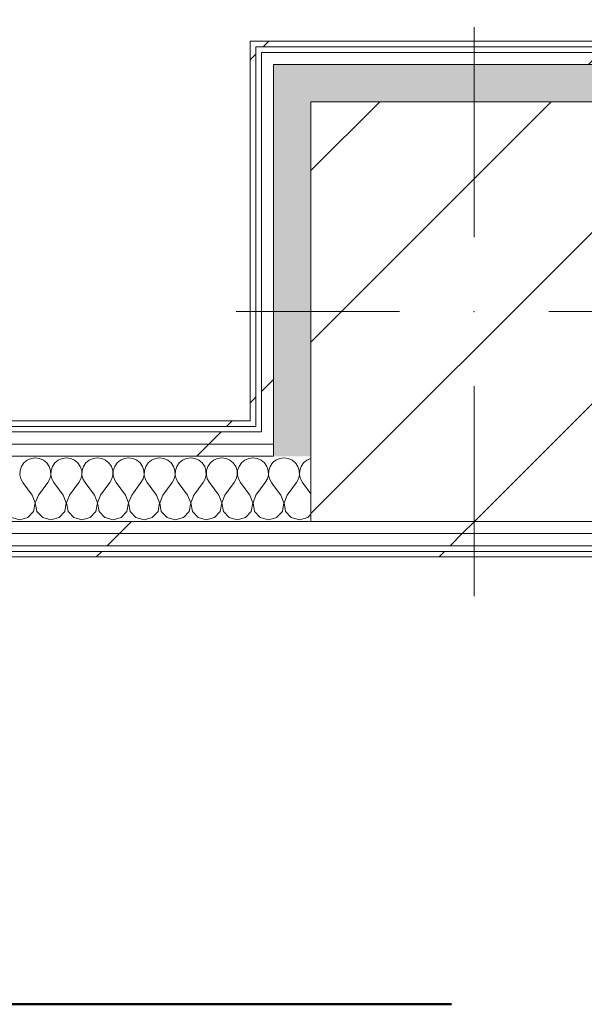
# Model space of a CAD drawing. Header units: millimetres. Extents: x -28277 to 305935, y -19284 to 4746.
# Tile 211 of 256: x 182148 to 182754, y -17757 to -16701. Entities that reach past the tile are written whole.
import ezdxf

# ---------------------------------------------------------------- set-up
doc = ezdxf.new("R2010")
doc.units = ezdxf.units.MM
doc.header["$MEASUREMENT"] = 0
doc.linetypes.add('Punto & Rayas', pattern=[1340.555525, 635, -352.777778, 0, -352.777747])
doc.linetypes.add('Wipeout_Contour', pattern=[1000, 0, -1000])
for name, color, linetype, lineweight, true_color in [('01_2D_Ambit_Pluma_Nº__242', 7, 'Continuous', 50, 0xfb0013), ('Nuevo_08_E_Envans secs_Pluma_Nº__102', 7, 'Continuous', 5, 0xcccccc), ('Nuevo_08_E_Envans secs_Pluma_Nº__171', 171, 'Continuous', 13, 0xaaaaff), ('Nuevo_08_E_Envans secs_Pluma_Nº__177', 7, 'Continuous', 15, 0xf7e046)]:
    doc.layers.add(name, color=color, linetype=linetype, lineweight=lineweight, true_color=true_color)
doc.layers.add('10_ESTR_Pilars', color=7, linetype='Continuous')
doc.layers.add('Nuevo_08_E_Envans secs', color=7, linetype='Continuous')
for name, color, linetype, lineweight in [('10_ESTR_Pilars_Pluma_Nº__20', 1, 'Continuous', 5), ('10_ESTR_Pilars_Pluma_Nº__28', 7, 'Continuous', 20), ('10_ESTR_Pilars_Pluma_Nº__42', 8, 'Continuous', 25), ('Nuevo_08_E_Envans secs_Pluma_Nº__1', 7, 'Continuous', 5)]:
    doc.layers.add(name, color=color, linetype=linetype, lineweight=lineweight)
pattern_1 = [(45, (184431.64, 0), (-367.696, 367.696), [390, -130]), (45, (184431.64, 367.7), (-367.696, 367.696), [390, -130])]

# ---------------------------------------------------------------- blocks, each defined once
blk = doc.blocks.new('*X340', base_point=(184431.6, 0))
at = {"layer": 'Nuevo_08_E_Envans secs_Pluma_Nº__102', "color": 254, "linetype": 'Continuous', "lineweight": 5, "true_color": 0xcccccc}
for p, q in [((182156.2, -17173.1), (182152.7, -17176.1)), ((182160.4, -17171.3), (182156.2, -17173.1)), ((182165, -17170.6), (182160.4, -17171.3)), ((182169.5, -17171.3), (182165, -17170.6)), ((182173.7, -17173.1), (182169.5, -17171.3)), ((182177.3, -17176.1), (182173.7, -17173.1)), ((182189.5, -17173.1), (182186, -17176.1)), ((182193.8, -17171.3), (182189.5, -17173.1)), ((182198.3, -17170.6), (182193.8, -17171.3)), ((182202.9, -17171.3), (182198.3, -17170.6)), ((182207.1, -17173.1), (182202.9, -17171.3)), ((182210.6, -17176.1), (182207.1, -17173.1)), ((182222.9, -17173.1), (182219.3, -17176.1)), ((182227.1, -17171.3), (182222.9, -17173.1)), ((182231.6, -17170.6), (182227.1, -17171.3)), ((182236.2, -17171.3), (182231.6, -17170.6)), ((182240.4, -17173.1), (182236.2, -17171.3)), ((182243.9, -17176.1), (182240.4, -17173.1)), ((182256.2, -17173.1), (182252.7, -17176.1)), ((182260.4, -17171.3), (182256.2, -17173.1)), ((182265, -17170.6), (182260.4, -17171.3)), ((182269.5, -17171.3), (182265, -17170.6)), ((182273.7, -17173.1), (182269.5, -17171.3)), ((182277.3, -17176.1), (182273.7, -17173.1)), ((182289.5, -17173.1), (182286, -17176.1)), ((182293.8, -17171.3), (182289.5, -17173.1)), ((182298.3, -17170.6), (182293.8, -17171.3)), ((182302.9, -17171.3), (182298.3, -17170.6)), ((182307.1, -17173.1), (182302.9, -17171.3)), ((182310.6, -17176.1), (182307.1, -17173.1)), ((182322.9, -17173.1), (182319.3, -17176.1)), ((182327.1, -17171.3), (182322.9, -17173.1)), ((182331.6, -17170.6), (182327.1, -17171.3)), ((182336.2, -17171.3), (182331.6, -17170.6)), ((182340.4, -17173.1), (182336.2, -17171.3)), ((182343.9, -17176.1), (182340.4, -17173.1)), ((182356.2, -17173.1), (182352.7, -17176.1)), ((182360.4, -17171.3), (182356.2, -17173.1)), ((182365, -17170.6), (182360.4, -17171.3)), ((182369.5, -17171.3), (182365, -17170.6)), ((182373.7, -17173.1), (182369.5, -17171.3)), ((182377.3, -17176.1), (182373.7, -17173.1)), ((182389.5, -17173.1), (182386, -17176.1)), ((182393.8, -17171.3), (182389.5, -17173.1)), ((182398.3, -17170.6), (182393.8, -17171.3)), ((182402.9, -17171.3), (182398.3, -17170.6)), ((182407.1, -17173.1), (182402.9, -17171.3)), ((182410.6, -17176.1), (182407.1, -17173.1)), ((182148.6, -17184.2), (182148.4, -17188.8)), ((182150.1, -17179.9), (182148.6, -17184.2)), ((182152.7, -17176.1), (182150.1, -17179.9)), ((182179.9, -17179.9), (182177.3, -17176.1)), ((182181.4, -17184.2), (182179.9, -17179.9)), ((182181.6, -17188.8), (182181.4, -17184.2)), ((182181.9, -17184.2), (182181.7, -17188.8)), ((182183.4, -17179.9), (182181.9, -17184.2)), ((182186, -17176.1), (182183.4, -17179.9)), ((182213.2, -17179.9), (182210.6, -17176.1)), ((182214.7, -17184.2), (182213.2, -17179.9)), ((182214.9, -17188.8), (182214.7, -17184.2)), ((182215.3, -17184.2), (182215, -17188.8)), ((182216.7, -17179.9), (182215.3, -17184.2)), ((182219.3, -17176.1), (182216.7, -17179.9)), ((182246.6, -17179.9), (182243.9, -17176.1)), ((182248, -17184.2), (182246.6, -17179.9)), ((182248.2, -17188.8), (182248, -17184.2)), ((182248.6, -17184.2), (182248.4, -17188.8)), ((182250.1, -17179.9), (182248.6, -17184.2)), ((182252.7, -17176.1), (182250.1, -17179.9)), ((182279.9, -17179.9), (182277.3, -17176.1)), ((182281.4, -17184.2), (182279.9, -17179.9)), ((182281.6, -17188.8), (182281.4, -17184.2)), ((182281.9, -17184.2), (182281.7, -17188.8)), ((182283.4, -17179.9), (182281.9, -17184.2)), ((182286, -17176.1), (182283.4, -17179.9)), ((182313.2, -17179.9), (182310.6, -17176.1)), ((182314.7, -17184.2), (182313.2, -17179.9)), ((182314.9, -17188.8), (182314.7, -17184.2)), ((182315.3, -17184.2), (182315, -17188.8)), ((182316.7, -17179.9), (182315.3, -17184.2)), ((182319.3, -17176.1), (182316.7, -17179.9)), ((182346.6, -17179.9), (182343.9, -17176.1)), ((182348, -17184.2), (182346.6, -17179.9)), ((182348.2, -17188.8), (182348, -17184.2)), ((182348.6, -17184.2), (182348.4, -17188.8)), ((182350.1, -17179.9), (182348.6, -17184.2)), ((182352.7, -17176.1), (182350.1, -17179.9)), ((182379.9, -17179.9), (182377.3, -17176.1)), ((182381.4, -17184.2), (182379.9, -17179.9)), ((182381.6, -17188.8), (182381.4, -17184.2)), ((182381.9, -17184.2), (182381.7, -17188.8)), ((182383.4, -17179.9), (182381.9, -17184.2)), ((182386, -17176.1), (182383.4, -17179.9)), ((182413.2, -17179.9), (182410.6, -17176.1)), ((182414.7, -17184.2), (182413.2, -17179.9)), ((182414.9, -17188.8), (182414.7, -17184.2)), ((182415.3, -17184.2), (182415, -17188.8)), ((182416.7, -17179.9), (182415.3, -17184.2)), ((182419.3, -17176.1), (182416.7, -17179.9)), ((182420.5, -17175.1), (182419.3, -17176.1)), ((182148.4, -17188.8), (182149.4, -17193.3)), ((182149.4, -17193.3), (182151.6, -17197.3)), ((182178.3, -17197.3), (182180.5, -17193.3)), ((182180.5, -17193.3), (182181.6, -17188.8)), ((182181.7, -17188.8), (182182.8, -17193.3)), ((182182.8, -17193.3), (182185, -17197.3)), ((182211.6, -17197.3), (182213.9, -17193.3)), ((182213.9, -17193.3), (182214.9, -17188.8)), ((182215, -17188.8), (182216.1, -17193.3)), ((182216.1, -17193.3), (182218.3, -17197.3)), ((182245, -17197.3), (182247.2, -17193.3)), ((182247.2, -17193.3), (182248.2, -17188.8)), ((182248.4, -17188.8), (182249.4, -17193.3)), ((182249.4, -17193.3), (182251.6, -17197.3)), ((182278.3, -17197.3), (182280.5, -17193.3)), ((182280.5, -17193.3), (182281.6, -17188.8)), ((182281.7, -17188.8), (182282.8, -17193.3)), ((182282.8, -17193.3), (182285, -17197.3)), ((182311.6, -17197.3), (182313.9, -17193.3)), ((182313.9, -17193.3), (182314.9, -17188.8)), ((182315, -17188.8), (182316.1, -17193.3)), ((182316.1, -17193.3), (182318.3, -17197.3)), ((182345, -17197.3), (182347.2, -17193.3)), ((182347.2, -17193.3), (182348.2, -17188.8)), ((182348.4, -17188.8), (182349.4, -17193.3)), ((182349.4, -17193.3), (182351.6, -17197.3)), ((182378.3, -17197.3), (182380.5, -17193.3)), ((182380.5, -17193.3), (182381.6, -17188.8)), ((182381.7, -17188.8), (182382.8, -17193.3)), ((182382.8, -17193.3), (182385, -17197.3)), ((182411.6, -17197.3), (182413.9, -17193.3)), ((182413.9, -17193.3), (182414.9, -17188.8)), ((182415, -17188.8), (182416.1, -17193.3)), ((182416.1, -17193.3), (182418.3, -17197.3)), ((182161.6, -17210.6), (182151.6, -17197.3)), ((182168.3, -17210.6), (182178.3, -17197.3)), ((182195, -17210.6), (182185, -17197.3)), ((182201.6, -17210.6), (182211.6, -17197.3)), ((182228.3, -17210.6), (182218.3, -17197.3)), ((182235, -17210.6), (182245, -17197.3)), ((182261.6, -17210.6), (182251.6, -17197.3)), ((182268.3, -17210.6), (182278.3, -17197.3)), ((182295, -17210.6), (182285, -17197.3)), ((182301.6, -17210.6), (182311.6, -17197.3)), ((182328.3, -17210.6), (182318.3, -17197.3)), ((182335, -17210.6), (182345, -17197.3)), ((182361.6, -17210.6), (182351.6, -17197.3)), ((182368.3, -17210.6), (182378.3, -17197.3)), ((182395, -17210.6), (182385, -17197.3)), ((182401.6, -17210.6), (182411.6, -17197.3)), ((182420.5, -17200.3), (182418.3, -17197.3)), ((182164.9, -17219.1), (182161.6, -17210.6)), ((182168.3, -17210.6), (182165, -17219.1)), ((182198.2, -17219.1), (182195, -17210.6)), ((182201.6, -17210.6), (182198.4, -17219.1)), ((182231.6, -17219.1), (182228.3, -17210.6)), ((182235, -17210.6), (182231.7, -17219.1)), ((182264.9, -17219.1), (182261.6, -17210.6)), ((182268.3, -17210.6), (182265, -17219.1)), ((182298.2, -17219.1), (182295, -17210.6)), ((182301.6, -17210.6), (182298.4, -17219.1)), ((182331.6, -17219.1), (182328.3, -17210.6)), ((182335, -17210.6), (182331.7, -17219.1)), ((182364.9, -17219.1), (182361.6, -17210.6)), ((182368.3, -17210.6), (182365, -17219.1)), ((182398.2, -17219.1), (182395, -17210.6)), ((182401.6, -17210.6), (182398.4, -17219.1)), ((182163.2, -17228.1), (182164.9, -17219.1)), ((182165, -17219.1), (182166.7, -17228.1)), ((182196.6, -17228.1), (182198.2, -17219.1)), ((182198.4, -17219.1), (182200.1, -17228.1)), ((182229.9, -17228.1), (182231.6, -17219.1)), ((182231.7, -17219.1), (182233.4, -17228.1)), ((182263.2, -17228.1), (182264.9, -17219.1)), ((182265, -17219.1), (182266.7, -17228.1)), ((182296.6, -17228.1), (182298.2, -17219.1)), ((182298.4, -17219.1), (182300.1, -17228.1)), ((182329.9, -17228.1), (182331.6, -17219.1)), ((182331.7, -17219.1), (182333.4, -17228.1)), ((182363.2, -17228.1), (182364.9, -17219.1)), ((182365, -17219.1), (182366.7, -17228.1)), ((182396.6, -17228.1), (182398.2, -17219.1)), ((182398.4, -17219.1), (182400.1, -17228.1)), ((182139.5, -17234.8), (182148.3, -17237.3)), ((182148.3, -17237.3), (182157.1, -17234.8)), ((182157.1, -17234.8), (182163.2, -17228.1)), ((182166.7, -17228.1), (182172.9, -17234.8)), ((182172.9, -17234.8), (182181.6, -17237.3)), ((182181.6, -17237.3), (182190.4, -17234.8)), ((182190.4, -17234.8), (182196.6, -17228.1)), ((182200.1, -17228.1), (182206.2, -17234.8)), ((182206.2, -17234.8), (182215, -17237.3)), ((182215, -17237.3), (182223.7, -17234.8)), ((182223.7, -17234.8), (182229.9, -17228.1)), ((182233.4, -17228.1), (182239.5, -17234.8)), ((182239.5, -17234.8), (182248.3, -17237.3)), ((182248.3, -17237.3), (182257.1, -17234.8)), ((182257.1, -17234.8), (182263.2, -17228.1)), ((182266.7, -17228.1), (182272.9, -17234.8)), ((182272.9, -17234.8), (182281.6, -17237.3)), ((182281.6, -17237.3), (182290.4, -17234.8)), ((182290.4, -17234.8), (182296.6, -17228.1)), ((182300.1, -17228.1), (182306.2, -17234.8)), ((182306.2, -17234.8), (182315, -17237.3)), ((182315, -17237.3), (182323.7, -17234.8)), ((182323.7, -17234.8), (182329.9, -17228.1)), ((182333.4, -17228.1), (182339.5, -17234.8)), ((182339.5, -17234.8), (182348.3, -17237.3)), ((182348.3, -17237.3), (182357.1, -17234.8)), ((182357.1, -17234.8), (182363.2, -17228.1)), ((182366.7, -17228.1), (182372.9, -17234.8)), ((182372.9, -17234.8), (182381.6, -17237.3)), ((182381.6, -17237.3), (182390.4, -17234.8)), ((182390.4, -17234.8), (182396.6, -17228.1)), ((182400.1, -17228.1), (182406.2, -17234.8)), ((182406.2, -17234.8), (182415, -17237.3)), ((182415, -17237.3), (182420.5, -17235.7))]:
    blk.add_line(p, q, dxfattribs=at)
blk = doc.blocks.new('*X341', base_point=(184431.6, 0))
at = {"layer": 'Nuevo_08_E_Envans secs_Pluma_Nº__102', "color": 254, "linetype": 'Continuous', "lineweight": 5, "true_color": 0xcccccc}
for p, q in [((182422.9, -17173.1), (182420.5, -17175.1)), ((182427.1, -17171.3), (182422.9, -17173.1)), ((182431.6, -17170.6), (182427.1, -17171.3)), ((182436.2, -17171.3), (182431.6, -17170.6)), ((182440.4, -17173.1), (182436.2, -17171.3)), ((182443.9, -17176.1), (182440.4, -17173.1)), ((182456.2, -17173.1), (182452.7, -17176.1)), ((182460.4, -17171.3), (182456.2, -17173.1)), ((182460.5, -17171.3), (182460.4, -17171.3)), ((182446.6, -17179.9), (182443.9, -17176.1)), ((182448, -17184.2), (182446.6, -17179.9)), ((182448.2, -17188.8), (182448, -17184.2)), ((182448.6, -17184.2), (182448.4, -17188.8)), ((182450.1, -17179.9), (182448.6, -17184.2)), ((182452.7, -17176.1), (182450.1, -17179.9)), ((182445, -17197.3), (182447.2, -17193.3)), ((182447.2, -17193.3), (182448.2, -17188.8)), ((182448.4, -17188.8), (182449.4, -17193.3)), ((182449.4, -17193.3), (182451.6, -17197.3)), ((182428.3, -17210.6), (182420.5, -17200.3)), ((182435, -17210.6), (182445, -17197.3)), ((182460.5, -17209.2), (182451.6, -17197.3)), ((182431.6, -17219.1), (182428.3, -17210.6)), ((182435, -17210.6), (182431.7, -17219.1)), ((182429.9, -17228.1), (182431.6, -17219.1)), ((182431.7, -17219.1), (182433.4, -17228.1)), ((182420.5, -17235.7), (182423.7, -17234.8)), ((182423.7, -17234.8), (182429.9, -17228.1)), ((182433.4, -17228.1), (182439.5, -17234.8)), ((182439.5, -17234.8), (182448.3, -17237.3)), ((182448.3, -17237.3), (182457.1, -17234.8)), ((182457.1, -17234.8), (182460.5, -17231))]:
    blk.add_line(p, q, dxfattribs=at)
blk = doc.blocks.new('Muro_119_7', base_point=(180646.7, -17277))
at = {"color": 254, "linetype": 'Wipeout_Contour', "lineweight": 0, "ltscale": 729732.174314}
blk.add_wipeout([(182395.5, -17131), (180857.7, -17131), (180857.7, -17137), (182395.5, -17137)], dxfattribs=at).dxf.layer = 'Nuevo_08_E_Envans secs'
at = {"color": 254, "linetype": 'Wipeout_Contour', "lineweight": 0, "ltscale": 735014.144263}
blk.add_wipeout([(180671.7, -17265), (185210.5, -17265), (185210.5, -17252), (180671.7, -17252)], dxfattribs=at).dxf.layer = 'Nuevo_08_E_Envans secs'
at = {"color": 254, "linetype": 'Wipeout_Contour', "lineweight": 0, "ltscale": 734982.143061}
blk.add_wipeout([(180652.7, -17277), (185210.5, -17277), (185210.5, -17271), (180652.7, -17271)], dxfattribs=at).dxf.layer = 'Nuevo_08_E_Envans secs'
at = {"layer": 'Nuevo_08_E_Envans secs_Pluma_Nº__171', "linetype": 'Continuous', "lineweight": 13, "true_color": 0xaaaaff}
h = blk.add_hatch(dxfattribs=at)
h.set_pattern_fill('Panellat_HPL_0007', color=161, style=0, pattern_type=2)
h.set_pattern_definition(pattern_1)
h.paths.add_polyline_path([(182395.5, -17131), (180857.7, -17131), (180857.7, -17137), (182395.5, -17137)])
h = blk.add_hatch(dxfattribs=at)
h.set_pattern_fill('Panellat_HPL_0007', color=161, style=0, pattern_type=2)
h.set_pattern_definition(pattern_1)
h.paths.add_polyline_path([(180652.7, -17277), (185210.5, -17277), (185210.5, -17271), (180652.7, -17271)])
at = {"layer": 'Nuevo_08_E_Envans secs_Pluma_Nº__177', "linetype": 'Continuous', "lineweight": 15, "true_color": 0xf7e046}
h = blk.add_hatch(dxfattribs=at)
h.set_pattern_fill('Panellat_HPL_0007', color=53, style=0, pattern_type=2)
h.set_pattern_definition(pattern_1)
h.paths.add_polyline_path([(180671.7, -17265), (185210.5, -17265), (185210.5, -17252), (180671.7, -17252)])
at = {"layer": 'Nuevo_08_E_Envans secs_Pluma_Nº__1', "color": 7, "linetype": 'Continuous', "lineweight": 5}
for p, q in [((180671.7, -17265), (185210.5, -17265)), ((180658.7, -17271), (185210.5, -17271))]:
    blk.add_line(p, q, dxfattribs=at)
at = {"layer": 'Nuevo_08_E_Envans secs_Pluma_Nº__1', "color": 7, "linetype": 'Continuous', "lineweight": 5, "flags": 128}
blk.add_lwpolyline([(180646.7, -17277), (185210.5, -17277)], dxfattribs=at)
at = {"color": 254, "linetype": 'Wipeout_Contour', "lineweight": 0, "ltscale": 732806.096407}
blk.add_wipeout([(182401.5, -17131), (182395.5, -17131), (182395.5, -17137), (182401.5, -17137)], dxfattribs=at).dxf.layer = 'Nuevo_08_E_Envans secs'
at = {"color": 254, "linetype": 'Wipeout_Contour', "lineweight": 0, "ltscale": 735035.14377}
blk.add_wipeout([(180684.7, -17252), (185210.5, -17252), (185210.5, -17239), (180684.7, -17239)], dxfattribs=at).dxf.layer = 'Nuevo_08_E_Envans secs'
at = {"layer": 'Nuevo_08_E_Envans secs_Pluma_Nº__171', "linetype": 'Continuous', "lineweight": 13, "true_color": 0xaaaaff}
h = blk.add_hatch(dxfattribs=at)
h.set_pattern_fill('Panellat_HPL_0007', color=161, style=0, pattern_type=2)
h.set_pattern_definition(pattern_1)
h.paths.add_polyline_path([(182401.5, -17131), (182395.5, -17131), (182395.5, -17137), (182401.5, -17137)])
at = {"layer": 'Nuevo_08_E_Envans secs_Pluma_Nº__177', "linetype": 'Continuous', "lineweight": 15, "true_color": 0xf7e046}
h = blk.add_hatch(dxfattribs=at)
h.set_pattern_fill('Panellat_HPL_0007', color=53, style=0, pattern_type=2)
h.set_pattern_definition(pattern_1)
h.paths.add_polyline_path([(180684.7, -17252), (185210.5, -17252), (185210.5, -17239), (180684.7, -17239)])
at = {"layer": 'Nuevo_08_E_Envans secs_Pluma_Nº__1', "color": 7, "linetype": 'Continuous', "lineweight": 5}
for p, q in [((182401.5, -17131), (182401.5, -17137)), ((180857.7, -17137), (182395.5, -17137)), ((182395.5, -17137), (182401.5, -17137)), ((180832.7, -17239), (182420.5, -17239)), ((182420.5, -17239), (182460.5, -17239)), ((180684.7, -17252), (185210.5, -17252))]:
    blk.add_line(p, q, dxfattribs=at)
at = {"layer": 'Nuevo_08_E_Envans secs_Pluma_Nº__1', "color": 7, "linetype": 'Continuous', "lineweight": 5, "flags": 128}
blk.add_lwpolyline([(182395.5, -17131), (180857.7, -17131)], dxfattribs=at)
at = {"layer": 'Nuevo_08_E_Envans secs', "color": 7, "lineweight": 20}
for name in ['*X340', '*X341']:
    blk.add_blockref(name, (184431.6, 0), dxfattribs=at)
at = {"color": 254, "linetype": 'Wipeout_Contour', "lineweight": 0, "ltscale": 729742.894306}
blk.add_wipeout([(182420.5, -17156), (180832.7, -17156), (180832.7, -17169), (182420.5, -17169)], dxfattribs=at).dxf.layer = 'Nuevo_08_E_Envans secs'
at = {"layer": 'Nuevo_08_E_Envans secs_Pluma_Nº__177', "linetype": 'Continuous', "lineweight": 15, "true_color": 0xf7e046}
h = blk.add_hatch(dxfattribs=at)
h.set_pattern_fill('Panellat_HPL_0007', color=53, style=0, pattern_type=2)
h.set_pattern_definition(pattern_1)
h.paths.add_polyline_path([(182420.5, -17156), (180832.7, -17156), (180832.7, -17169), (182420.5, -17169)])
at = {"layer": 'Nuevo_08_E_Envans secs_Pluma_Nº__1', "color": 7, "linetype": 'Continuous', "lineweight": 5}
blk.add_line((180832.7, -17169), (182420.5, -17169), dxfattribs=at)
at = {"color": 254, "linetype": 'Wipeout_Contour', "lineweight": 0, "ltscale": 729738.002201}
blk.add_wipeout([(182407.5, -17143), (180845.7, -17143), (180845.7, -17156), (182407.5, -17156)], dxfattribs=at).dxf.layer = 'Nuevo_08_E_Envans secs'
at = {"layer": 'Nuevo_08_E_Envans secs_Pluma_Nº__177', "linetype": 'Continuous', "lineweight": 15, "true_color": 0xf7e046}
h = blk.add_hatch(dxfattribs=at)
h.set_pattern_fill('Panellat_HPL_0007', color=53, style=0, pattern_type=2)
h.set_pattern_definition(pattern_1)
h.paths.add_polyline_path([(182407.5, -17143), (180845.7, -17143), (180845.7, -17156), (182407.5, -17156)])
at = {"layer": 'Nuevo_08_E_Envans secs_Pluma_Nº__1', "color": 7, "linetype": 'Continuous', "lineweight": 5}
blk.add_line((180851.7, -17143), (182401.5, -17143), dxfattribs=at)
at = {"color": 254, "linetype": 'Wipeout_Contour', "lineweight": 0, "ltscale": 732873.625727}
blk.add_wipeout([(182420.5, -17143), (182407.5, -17143), (182407.5, -17156), (182420.5, -17156)], dxfattribs=at).dxf.layer = 'Nuevo_08_E_Envans secs'
at = {"layer": 'Nuevo_08_E_Envans secs_Pluma_Nº__177', "linetype": 'Continuous', "lineweight": 15, "true_color": 0xf7e046}
h = blk.add_hatch(dxfattribs=at)
h.set_pattern_fill('Panellat_HPL_0007', color=53, style=0, pattern_type=2)
h.set_pattern_definition(pattern_1)
h.paths.add_polyline_path([(182420.5, -17143), (182407.5, -17143), (182407.5, -17156), (182420.5, -17156)])
at = {"layer": 'Nuevo_08_E_Envans secs_Pluma_Nº__1', "color": 7, "linetype": 'Continuous', "lineweight": 5}
for p, q in [((182401.5, -17143), (182407.5, -17143)), ((182407.5, -17137), (182407.5, -17143)), ((182420.5, -17143), (182420.5, -17156)), ((180845.7, -17156), (182407.5, -17156)), ((182407.5, -17156), (182420.5, -17156)), ((182420.5, -17156), (182420.5, -17169))]:
    blk.add_line(p, q, dxfattribs=at)
blk = doc.blocks.new('*X654', base_point=(184431.6, 0))
at = {"layer": 'Nuevo_08_E_Envans secs_Pluma_Nº__102', "linetype": 'Continuous', "lineweight": 5, "true_color": 0xcccccc}
blk.add_hatch(color=254, dxfattribs=at).paths.add_polyline_path([(182460.5, -16789), (182420.5, -16749), (182420.5, -16789)])
blk = doc.blocks.new('*X655', base_point=(184431.6, 0))
at = {"layer": 'Nuevo_08_E_Envans secs_Pluma_Nº__102', "linetype": 'Continuous', "lineweight": 5, "true_color": 0xcccccc}
blk.add_hatch(color=254, dxfattribs=at).paths.add_polyline_path([(182460.5, -16789), (182810.5, -16789), (182810.5, -16749), (182460.5, -16749)])
blk = doc.blocks.new('*X656', base_point=(184431.6, 0))
at = {"layer": 'Nuevo_08_E_Envans secs_Pluma_Nº__102', "linetype": 'Continuous', "lineweight": 5, "true_color": 0xcccccc}
blk.add_hatch(color=254, dxfattribs=at).paths.add_polyline_path([(182460.5, -16749), (182420.5, -16749), (182460.5, -16789)])
blk = doc.blocks.new('Muro_182_7', base_point=(182810.5, -16789))
at = {"color": 254, "linetype": 'Wipeout_Contour', "lineweight": 0, "ltscale": 549489.552731}
blk.add_wipeout([(182401.5, -16730), (182395.5, -16724), (182395.5, -16730)], dxfattribs=at).dxf.layer = 'Nuevo_08_E_Envans secs'
at = {"color": 254, "linetype": 'Wipeout_Contour', "lineweight": 0, "ltscale": 549536.941608}
blk.add_wipeout([(182420.5, -16749), (182407.5, -16736), (182407.5, -16749)], dxfattribs=at).dxf.layer = 'Nuevo_08_E_Envans secs'
at = {"layer": 'Nuevo_08_E_Envans secs_Pluma_Nº__171', "linetype": 'Continuous', "lineweight": 13, "true_color": 0xaaaaff}
h = blk.add_hatch(dxfattribs=at)
h.set_pattern_fill('Panellat_HPL_0007', color=161, style=0, pattern_type=2)
h.set_pattern_definition(pattern_1)
h.paths.add_polyline_path([(182401.5, -16730), (182395.5, -16724), (182395.5, -16730)])
at = {"layer": 'Nuevo_08_E_Envans secs_Pluma_Nº__177', "linetype": 'Continuous', "lineweight": 15, "true_color": 0xf7e046}
h = blk.add_hatch(dxfattribs=at)
h.set_pattern_fill('Panellat_HPL_0007', color=53, style=0, pattern_type=2)
h.set_pattern_definition(pattern_1)
h.paths.add_polyline_path([(182420.5, -16749), (182407.5, -16736), (182407.5, -16749)])
at = {"layer": 'Nuevo_08_E_Envans secs', "color": 7, "lineweight": 20}
blk.add_blockref('*X654', (184431.6, 0), dxfattribs=at)
at = {"color": 254, "linetype": 'Wipeout_Contour', "lineweight": 0, "ltscale": 733599.679299}
blk.add_wipeout([(182401.5, -16730), (182869.5, -16730), (182869.5, -16724), (182401.5, -16724)], dxfattribs=at).dxf.layer = 'Nuevo_08_E_Envans secs'
at = {"color": 254, "linetype": 'Wipeout_Contour', "lineweight": 0, "ltscale": 733605.336181}
blk.add_wipeout([(182420.5, -16749), (182850.5, -16749), (182850.5, -16736), (182420.5, -16736)], dxfattribs=at).dxf.layer = 'Nuevo_08_E_Envans secs'
at = {"layer": 'Nuevo_08_E_Envans secs_Pluma_Nº__171', "linetype": 'Continuous', "lineweight": 13, "true_color": 0xaaaaff}
h = blk.add_hatch(dxfattribs=at)
h.set_pattern_fill('Panellat_HPL_0007', color=161, style=0, pattern_type=2)
h.set_pattern_definition(pattern_1)
h.paths.add_polyline_path([(182401.5, -16730), (182869.5, -16730), (182869.5, -16724), (182401.5, -16724)])
at = {"layer": 'Nuevo_08_E_Envans secs_Pluma_Nº__177', "linetype": 'Continuous', "lineweight": 15, "true_color": 0xf7e046}
h = blk.add_hatch(dxfattribs=at)
h.set_pattern_fill('Panellat_HPL_0007', color=53, style=0, pattern_type=2)
h.set_pattern_definition(pattern_1)
h.paths.add_polyline_path([(182420.5, -16749), (182850.5, -16749), (182850.5, -16736), (182420.5, -16736)])
at = {"layer": 'Nuevo_08_E_Envans secs_Pluma_Nº__1', "color": 7, "linetype": 'Continuous', "lineweight": 5}
for p, q in [((182863.5, -16730), (182407.5, -16730)), ((182869.5, -16730), (182863.5, -16730)), ((182863.5, -16736), (182850.5, -16736)), ((182810.5, -16749), (182460.5, -16749)), ((182850.5, -16749), (182810.5, -16749))]:
    blk.add_line(p, q, dxfattribs=at)
at = {"layer": 'Nuevo_08_E_Envans secs', "color": 7, "lineweight": 20}
blk.add_blockref('*X655', (184431.6, 0), dxfattribs=at)
at = {"color": 254, "linetype": 'Wipeout_Contour', "lineweight": 0, "ltscale": 549493.892581}
blk.add_wipeout([(182401.5, -16724), (182395.5, -16724), (182401.5, -16730)], dxfattribs=at).dxf.layer = 'Nuevo_08_E_Envans secs'
at = {"color": 254, "linetype": 'Wipeout_Contour', "lineweight": 0, "ltscale": 549547.611799}
blk.add_wipeout([(182420.5, -16736), (182407.5, -16736), (182420.5, -16749)], dxfattribs=at).dxf.layer = 'Nuevo_08_E_Envans secs'
at = {"layer": 'Nuevo_08_E_Envans secs_Pluma_Nº__171', "linetype": 'Continuous', "lineweight": 13, "true_color": 0xaaaaff}
h = blk.add_hatch(dxfattribs=at)
h.set_pattern_fill('Panellat_HPL_0007', color=161, style=0, pattern_type=2)
h.set_pattern_definition(pattern_1)
h.paths.add_polyline_path([(182401.5, -16724), (182395.5, -16724), (182401.5, -16730)])
at = {"layer": 'Nuevo_08_E_Envans secs_Pluma_Nº__177', "linetype": 'Continuous', "lineweight": 15, "true_color": 0xf7e046}
h = blk.add_hatch(dxfattribs=at)
h.set_pattern_fill('Panellat_HPL_0007', color=53, style=0, pattern_type=2)
h.set_pattern_definition(pattern_1)
h.paths.add_polyline_path([(182420.5, -16736), (182407.5, -16736), (182420.5, -16749)])
at = {"layer": 'Nuevo_08_E_Envans secs_Pluma_Nº__1', "color": 7, "linetype": 'Continuous', "lineweight": 5}
for p, q in [((182401.5, -16730), (182401.5, -16736)), ((182407.5, -16730), (182401.5, -16730)), ((182407.5, -16736), (182407.5, -16749)), ((182420.5, -16736), (182407.5, -16736)), ((182850.5, -16736), (182420.5, -16736)), ((182420.5, -16749), (182420.5, -16789)), ((182460.5, -16749), (182420.5, -16749))]:
    blk.add_line(p, q, dxfattribs=at)
at = {"layer": 'Nuevo_08_E_Envans secs_Pluma_Nº__1', "color": 7, "linetype": 'Continuous', "lineweight": 5, "flags": 128}
for points in [[(182395.5, -16724), (182395.5, -16730)], [(182869.5, -16724), (182395.5, -16724)]]:
    blk.add_lwpolyline(points, dxfattribs=at)
at = {"layer": 'Nuevo_08_E_Envans secs', "color": 7, "lineweight": 20}
blk.add_blockref('*X656', (184431.6, 0), dxfattribs=at)
blk = doc.blocks.new('*X658', base_point=(184431.6, 0))
at = {"layer": 'Nuevo_08_E_Envans secs_Pluma_Nº__102', "linetype": 'Continuous', "lineweight": 5, "true_color": 0xcccccc}
blk.add_hatch(color=254, dxfattribs=at).paths.add_polyline_path([(182460.5, -17156), (182420.5, -17156), (182420.5, -17169), (182460.5, -17169)])
blk = doc.blocks.new('*X659', base_point=(184431.6, 0))
at = {"layer": 'Nuevo_08_E_Envans secs_Pluma_Nº__102', "linetype": 'Continuous', "lineweight": 5, "true_color": 0xcccccc}
blk.add_hatch(color=254, dxfattribs=at).paths.add_polyline_path([(182460.5, -17143), (182420.5, -17143), (182420.5, -17156), (182460.5, -17156)])
blk = doc.blocks.new('*X660', base_point=(184431.6, 0))
at = {"layer": 'Nuevo_08_E_Envans secs_Pluma_Nº__102', "linetype": 'Continuous', "lineweight": 5, "true_color": 0xcccccc}
blk.add_hatch(color=254, dxfattribs=at).paths.add_polyline_path([(182460.5, -17137), (182420.5, -17137), (182420.5, -17143), (182460.5, -17143)])
blk = doc.blocks.new('*X661', base_point=(184431.6, 0))
at = {"layer": 'Nuevo_08_E_Envans secs_Pluma_Nº__102', "linetype": 'Continuous', "lineweight": 5, "true_color": 0xcccccc}
blk.add_hatch(color=254, dxfattribs=at).paths.add_polyline_path([(182460.5, -17131), (182420.5, -17131), (182420.5, -17137), (182460.5, -17137)])
blk = doc.blocks.new('*X662', base_point=(184431.6, 0))
at = {"layer": 'Nuevo_08_E_Envans secs_Pluma_Nº__102', "linetype": 'Continuous', "lineweight": 5, "true_color": 0xcccccc}
blk.add_hatch(color=254, dxfattribs=at).paths.add_polyline_path([(182420.5, -16789), (182420.5, -17131), (182460.5, -17131), (182460.5, -16789)])
blk = doc.blocks.new('Muro_183_7', base_point=(182460.5, -16789))
at = {"layer": 'Nuevo_08_E_Envans secs_Pluma_Nº__1', "color": 7, "linetype": 'Continuous', "lineweight": 5}
blk.add_line((182420.5, -17156), (182420.5, -17169), dxfattribs=at)
at = {"layer": 'Nuevo_08_E_Envans secs', "color": 7, "lineweight": 20}
for name in ['*X659', '*X658']:
    blk.add_blockref(name, (184431.6, 0), dxfattribs=at)
at = {"color": 254, "linetype": 'Wipeout_Contour', "lineweight": 0, "ltscale": 732730.850298}
blk.add_wipeout([(182395.5, -16730), (182395.5, -17131), (182401.5, -17131), (182401.5, -16730)], dxfattribs=at).dxf.layer = 'Nuevo_08_E_Envans secs'
at = {"layer": 'Nuevo_08_E_Envans secs_Pluma_Nº__171', "linetype": 'Continuous', "lineweight": 13, "true_color": 0xaaaaff}
h = blk.add_hatch(dxfattribs=at)
h.set_pattern_fill('Panellat_HPL_0007', color=161, style=0, pattern_type=2)
h.set_pattern_definition(pattern_1)
h.paths.add_polyline_path([(182395.5, -16730), (182395.5, -17131), (182401.5, -17131), (182401.5, -16730)])
at = {"layer": 'Nuevo_08_E_Envans secs_Pluma_Nº__1', "color": 7, "linetype": 'Continuous', "lineweight": 5}
for p, q in [((182401.5, -16730), (182401.5, -16736)), ((182401.5, -16736), (182401.5, -17131)), ((182401.5, -17131), (182401.5, -17137))]:
    blk.add_line(p, q, dxfattribs=at)
at = {"layer": 'Nuevo_08_E_Envans secs_Pluma_Nº__1', "color": 7, "linetype": 'Continuous', "lineweight": 5, "flags": 128}
blk.add_lwpolyline([(182395.5, -16730), (182395.5, -17131)], dxfattribs=at)
at = {"color": 254, "linetype": 'Wipeout_Contour', "lineweight": 0, "ltscale": 732870.069492}
blk.add_wipeout([(182420.5, -17137), (182407.5, -17137), (182407.5, -17143), (182420.5, -17143)], dxfattribs=at).dxf.layer = 'Nuevo_08_E_Envans secs'
at = {"layer": 'Nuevo_08_E_Envans secs_Pluma_Nº__177', "linetype": 'Continuous', "lineweight": 15, "true_color": 0xf7e046}
h = blk.add_hatch(dxfattribs=at)
h.set_pattern_fill('Panellat_HPL_0007', color=53, style=0, pattern_type=2)
h.set_pattern_definition(pattern_1)
h.paths.add_polyline_path([(182420.5, -17137), (182407.5, -17137), (182407.5, -17143), (182420.5, -17143)])
at = {"layer": 'Nuevo_08_E_Envans secs_Pluma_Nº__1', "color": 7, "linetype": 'Continuous', "lineweight": 5}
blk.add_line((182420.5, -17143), (182420.5, -17156), dxfattribs=at)
at = {"layer": 'Nuevo_08_E_Envans secs', "color": 7, "lineweight": 20}
blk.add_blockref('*X660', (184431.6, 0), dxfattribs=at)
at = {"color": 254, "linetype": 'Wipeout_Contour', "lineweight": 0, "ltscale": 732867.824685}
blk.add_wipeout([(182420.5, -17131), (182407.5, -17131), (182407.5, -17137), (182420.5, -17137)], dxfattribs=at).dxf.layer = 'Nuevo_08_E_Envans secs'
at = {"layer": 'Nuevo_08_E_Envans secs_Pluma_Nº__177', "linetype": 'Continuous', "lineweight": 15, "true_color": 0xf7e046}
h = blk.add_hatch(dxfattribs=at)
h.set_pattern_fill('Panellat_HPL_0007', color=53, style=0, pattern_type=2)
h.set_pattern_definition(pattern_1)
h.paths.add_polyline_path([(182420.5, -17131), (182407.5, -17131), (182407.5, -17137), (182420.5, -17137)])
at = {"layer": 'Nuevo_08_E_Envans secs_Pluma_Nº__1', "color": 7, "linetype": 'Continuous', "lineweight": 5}
for p, q in [((182407.5, -17137), (182407.5, -17143)), ((182420.5, -17137), (182420.5, -17143))]:
    blk.add_line(p, q, dxfattribs=at)
at = {"layer": 'Nuevo_08_E_Envans secs', "color": 7, "lineweight": 20}
blk.add_blockref('*X661', (184431.6, 0), dxfattribs=at)
at = {"color": 254, "linetype": 'Wipeout_Contour', "lineweight": 0, "ltscale": 732796.057437}
blk.add_wipeout([(182407.5, -16749), (182407.5, -17131), (182420.5, -17131), (182420.5, -16749)], dxfattribs=at).dxf.layer = 'Nuevo_08_E_Envans secs'
at = {"layer": 'Nuevo_08_E_Envans secs_Pluma_Nº__177', "linetype": 'Continuous', "lineweight": 15, "true_color": 0xf7e046}
h = blk.add_hatch(dxfattribs=at)
h.set_pattern_fill('Panellat_HPL_0007', color=53, style=0, pattern_type=2)
h.set_pattern_definition(pattern_1)
h.paths.add_polyline_path([(182407.5, -16749), (182407.5, -17131), (182420.5, -17131), (182420.5, -16749)])
at = {"layer": 'Nuevo_08_E_Envans secs_Pluma_Nº__1', "color": 7, "linetype": 'Continuous', "lineweight": 5}
for p, q in [((182407.5, -16736), (182407.5, -16749)), ((182407.5, -16749), (182407.5, -17131)), ((182420.5, -16749), (182420.5, -16789)), ((182420.5, -16789), (182420.5, -17131)), ((182407.5, -17131), (182407.5, -17137)), ((182420.5, -17131), (182420.5, -17137))]:
    blk.add_line(p, q, dxfattribs=at)
at = {"layer": 'Nuevo_08_E_Envans secs', "color": 7, "lineweight": 20}
blk.add_blockref('*X662', (184431.6, 0), dxfattribs=at)
blk = doc.blocks.new('Pilar_32_7', base_point=(182635.5, -17014))
at = {"color": 254, "linetype": 'Wipeout_Contour', "lineweight": 0, "ltscale": 733705.818516}
blk.add_wipeout([(182460.5, -17239), (182810.5, -17239), (182810.5, -16789), (182460.5, -16789)], dxfattribs=at).dxf.layer = '10_ESTR_Pilars'
at = {"layer": '10_ESTR_Pilars_Pluma_Nº__42', "linetype": 'Continuous', "lineweight": 25}
h = blk.add_hatch(dxfattribs=at)
h.set_pattern_fill('00_GCT_trama_45º_e1_400__03', color=8, style=0, pattern_type=2)
h.set_pattern_definition([(45, (184431.64, 0), (-91.9239, 91.9239), [])])
h.paths.add_polyline_path([(182460.5, -17239), (182810.5, -17239), (182810.5, -16789), (182460.5, -16789)])
at = {"layer": '10_ESTR_Pilars_Pluma_Nº__20', "color": 1, "linetype": 'Continuous', "lineweight": 5}
for p, q in [((182635.5, -16934), (182635.5, -16709)), ((182555.5, -17014), (182380.5, -17014)), ((182715.5, -17014), (182890.5, -17014)), ((182635.5, -17094), (182635.5, -17319))]:
    blk.add_line(p, q, dxfattribs=at)
blk.add_point((182635.5, -17014), dxfattribs=at)
at = {"layer": '10_ESTR_Pilars_Pluma_Nº__28', "color": 7, "linetype": 'Continuous', "lineweight": 20, "flags": 128}
blk.add_lwpolyline([(182460.5, -17239), (182810.5, -17239), (182810.5, -16789), (182460.5, -16789)], close=True, dxfattribs=at)

msp = doc.modelspace()

# ---------------------------------------------------------------- linework, layer by layer
at = {"layer": '01_2D_Ambit_Pluma_Nº__242', "color": 1, "linetype": 'Punto & Rayas', "lineweight": 50, "true_color": 0xfb0013, "flags": 128}
msp.add_lwpolyline([(155931.626, 1816.795), (155931.626, 4745.928), (192311.213, 4745.928), (192311.213, -1396.866), (190905.792, -1396.866), (190905.792, -11392.724), (191347.947, -11392.724), (191347.947, -17756.595), (180499.362, -17756.595), (180499.362, -11834.879), (181983.739, -11834.879), (181983.739, -2249.593), (161120.47, -2249.593), (161120.47, 1816.795)], close=True, dxfattribs=at)

# ---------------------------------------------------------------- next in the draw order: block references
at = {"layer": 'Nuevo_08_E_Envans secs', "color": 7, "lineweight": 20}
for name, p in [('Muro_182_7', (182810.534, -16788.976)), ('Muro_119_7', (180646.749, -17276.976))]:
    msp.add_blockref(name, p, dxfattribs=at)

# ---------------------------------------------------------------- next in the draw order: block references
msp.add_blockref('Muro_183_7', (182460.534, -16788.976), dxfattribs=at)

# ---------------------------------------------------------------- next in the draw order: block references
at = {"layer": '10_ESTR_Pilars', "color": 7, "lineweight": 20}
msp.add_blockref('Pilar_32_7', (182635.534, -17013.976), dxfattribs=at)

doc.saveas('drawing.dxf')
